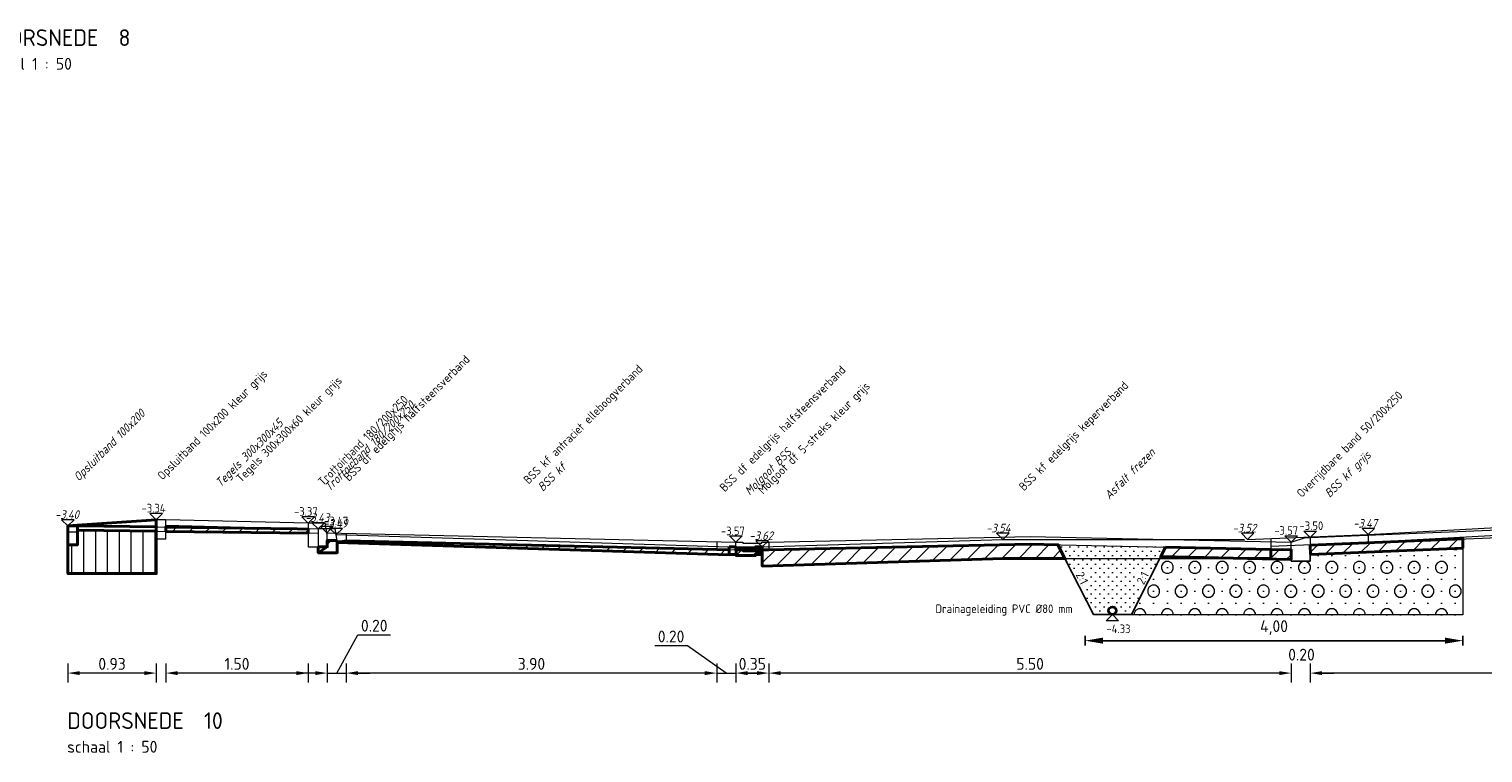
# Model space of a CAD drawing. Header units: metres. Extents: x 162359 to 162848, y 502589 to 502892.
# Tile 7 of 49: x 162811 to 162827, y 502681 to 502689. Entities that reach past the tile are written whole.
import ezdxf

# ---------------------------------------------------------------- set-up
doc = ezdxf.new("R2010")
doc.units = ezdxf.units.M
doc.linetypes.add('DGN2', pattern=[10.152526, 5.076263, -5.076263])
doc.linetypes.add('DGN3', pattern=[15.22879, 10.152526, -5.076263])
for name, color, linetype, lineweight in [('B-BH-GR-BOOM-S 3de grootte -granulaat', 7, 'Continuous', 120), ('DD-LIJNDIKTE25', 7, 'Continuous', 13), ('N-BH-GW-GROND_ZAND_CUNETZAND-WERK-A', 7, 'Continuous', 40), ('N-WB-TEKST18', 7, 'Continuous', 13), ('N-WE-GR-BOMENGROND-A-50', 32, 'Continuous', 18), ('N-WE-GW-GROND_ZAND_DRAINEERZAND-AD-200', 7, 'Continuous', 18), ('N-WE-GW-OPHOGING-WERK-A-50', 92, 'Continuous', 18), ('N-WE-VH-VERHARDING-M', 7, 'Continuous', 13), ('V-BH-VH-KANTOPSLUITING_TROTTOIRBAND-SD', 6, 'Continuous', 30), ('V-WB-VERHARDING-MATERIAALGRENS', 6, 'DGN2', 0), ('X-XX-AL-DETAIL1-GD', 7, 'Continuous', 25), ('X-XX-AL-M', 7, 'Continuous', 18), ('X-XX-AL-T18', 10, 'Continuous', 18), ('X-XX-AL-T25', 7, 'Continuous', 25), ('X-XX-AL-T35', 50, 'Continuous', 35)]:
    doc.layers.add(name, color=color, linetype=linetype, lineweight=lineweight)
doc.layers.add('N-WE-VH-VERHARDING_FUNDERING_BOMENGRANULAAT-A', color=32, linetype='Continuous', lineweight=13, true_color=0xbd5e00)
doc.styles.add('ISO', font='isocp3.shx', dxfattribs={"height": 0.36})
doc.styles.add('NLCS-ISO-M50-T18', font='NLCS-ISO.ttf', dxfattribs={"height": 0.09})
doc.styles.add('NLCS-ISO-M50-T25', font='NLCS-ISO.ttf', dxfattribs={"height": 0.125})
doc.styles.add('NLCS-ISO-M50-T35', font='NLCS-ISO.ttf', dxfattribs={"height": 0.175})
doc.styles.add('StyleNLCS-ISO', font='NLCS-ISO.ttf')
doc.dimstyles.new('NLCS-M50-T25-PIJL_L2_H2', dxfattribs={"dimscale": 0.05, "dimtxt": 2.5, "dimasz": 2.5, "dimexe": 2, "dimexo": 2, "dimgap": 0.7, "dimtad": 1, "dimzin": 0, "dimdsep": 46, "dimtxsty": 'NLCS-ISO-M50-T25', "dimcen": 0, "dimdle": 2, "dimclrd": 256, "dimclre": 256, "dimclrt": 256, "dimazin": 0, "dimtfac": 1, "dimtdec": 3, "dimtofl": 0, "dimtmove": 0, "dimatfit": 3, "dimfxl": 2, "dimfxlon": 1, "dimtfillclr": 256, "dimtolj": 1, "dimtzin": 0, "dimlwd": -1, "dimlwe": -1, "dimarcsym": 0})
doc.dimstyles.new('NLCS-T25-PIJL', dxfattribs={"dimscale": 20, "dimtxt": 0.0025, "dimasz": 0.00375, "dimexe": 0.001, "dimexo": 0.001, "dimgap": 0.00125, "dimtad": 1, "dimzin": 3, "dimtxsty": 'StyleNLCS-ISO', "dimsah": 1, "dimcen": 0, "dimadec": 0, "dimazin": 3, "dimtfac": 1, "dimtmove": 2, "dimatfit": 3, "dimfxl": 0.001, "dimfxlon": 1, "dimtolj": 1, "dimtzin": 0, "dimarcsym": 0})
pattern_1 = [(225, (0, 0), (0.088388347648, -0.088388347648), [])]

# ---------------------------------------------------------------- blocks, each defined once
blk = doc.blocks.new('*D140')
at = {"layer": 'X-XX-AL-M', "transparency": 16777216}
for p, q in [((162812.737, 502682.115), (162812.737, 502681.915)), ((162814.237, 502682.115), (162814.237, 502681.915)), ((162814.112, 502682.015), (162812.862, 502682.015))]:
    blk.add_line(p, q, dxfattribs=at)
for points in [[(162812.862, 502682.035), (162812.862, 502681.994), (162812.737, 502682.015)], [(162814.112, 502682.035), (162814.112, 502681.994), (162814.237, 502682.015)]]:
    blk.add_solid(points, dxfattribs=at)
at = {"layer": 'X-XX-AL-M', "transparency": 16777216, "insert": (162813.487, 502682.112), "char_height": 0.125, "attachment_point": 5, "style": 'NLCS-ISO-M50-T25'}
blk.add_mtext('\\A1;1.50', dxfattribs=at)
blk = doc.blocks.new('*D141')
at = {"layer": 'X-XX-AL-M', "transparency": 16777216}
for p, q in [((162811.707, 502682.115), (162811.707, 502681.915)), ((162812.637, 502682.115), (162812.637, 502681.915)), ((162812.512, 502682.015), (162811.832, 502682.015))]:
    blk.add_line(p, q, dxfattribs=at)
for points in [[(162811.832, 502682.035), (162811.832, 502681.994), (162811.707, 502682.015)], [(162812.512, 502682.035), (162812.512, 502681.994), (162812.637, 502682.015)]]:
    blk.add_solid(points, dxfattribs=at)
at = {"layer": 'X-XX-AL-M', "transparency": 16777216, "insert": (162812.172, 502682.112), "char_height": 0.125, "attachment_point": 5, "style": 'NLCS-ISO-M50-T25'}
blk.add_mtext('\\A1;0.93', dxfattribs=at)
blk = doc.blocks.new('*D142')
at = {"layer": 'X-XX-AL-M', "transparency": 16777216}
for p, q in [((162814.537, 502682.015), (162814.76, 502682.417)), ((162814.76, 502682.417), (162815.105, 502682.417)), ((162814.437, 502682.115), (162814.437, 502681.915)), ((162814.637, 502682.115), (162814.637, 502681.915)), ((162814.312, 502682.015), (162814.187, 502682.015)), ((162814.437, 502682.015), (162814.637, 502682.015)), ((162814.762, 502682.015), (162814.887, 502682.015))]:
    blk.add_line(p, q, dxfattribs=at)
for points in [[(162814.312, 502682.035), (162814.312, 502681.994), (162814.437, 502682.015)], [(162814.762, 502682.035), (162814.762, 502681.994), (162814.637, 502682.015)]]:
    blk.add_solid(points, dxfattribs=at)
at = {"layer": 'X-XX-AL-M', "transparency": 16777216, "insert": (162814.932, 502682.514), "char_height": 0.125, "attachment_point": 5, "style": 'NLCS-ISO-M50-T25'}
blk.add_mtext('\\A1;0.20', dxfattribs=at)
blk = doc.blocks.new('*D143')
at = {"layer": 'X-XX-AL-M', "transparency": 16777216}
for p, q in [((162814.637, 502682.115), (162814.637, 502681.915)), ((162818.537, 502682.115), (162818.537, 502681.915)), ((162818.412, 502682.015), (162814.762, 502682.015))]:
    blk.add_line(p, q, dxfattribs=at)
for points in [[(162814.762, 502682.035), (162814.762, 502681.994), (162814.637, 502682.015)], [(162818.412, 502682.035), (162818.412, 502681.994), (162818.537, 502682.015)]]:
    blk.add_solid(points, dxfattribs=at)
at = {"layer": 'X-XX-AL-M', "transparency": 16777216, "insert": (162816.587, 502682.112), "char_height": 0.125, "attachment_point": 5, "style": 'NLCS-ISO-M50-T25'}
blk.add_mtext('\\A1;3.90', dxfattribs=at)
blk = doc.blocks.new('*D144')
at = {"layer": 'X-XX-AL-M', "transparency": 16777216}
for p, q in [((162818.23, 502682.303), (162817.885, 502682.303)), ((162818.637, 502682.015), (162818.23, 502682.303)), ((162818.537, 502682.115), (162818.537, 502681.915)), ((162818.737, 502682.115), (162818.737, 502681.915)), ((162818.412, 502682.015), (162818.287, 502682.015)), ((162818.537, 502682.015), (162818.737, 502682.015)), ((162818.862, 502682.015), (162818.987, 502682.015))]:
    blk.add_line(p, q, dxfattribs=at)
for points in [[(162818.412, 502682.035), (162818.412, 502681.994), (162818.537, 502682.015)], [(162818.862, 502682.035), (162818.862, 502681.994), (162818.737, 502682.015)]]:
    blk.add_solid(points, dxfattribs=at)
at = {"layer": 'X-XX-AL-M', "transparency": 16777216, "insert": (162818.057, 502682.4), "char_height": 0.125, "attachment_point": 5, "style": 'NLCS-ISO-M50-T25'}
blk.add_mtext('\\A1;0.20', dxfattribs=at)
blk = doc.blocks.new('*D145')
at = {"layer": 'X-XX-AL-M', "transparency": 16777216}
for p, q in [((162818.737, 502682.115), (162818.737, 502681.915)), ((162819.087, 502682.115), (162819.087, 502681.915)), ((162818.962, 502682.015), (162818.862, 502682.015))]:
    blk.add_line(p, q, dxfattribs=at)
for points in [[(162818.862, 502682.035), (162818.862, 502681.994), (162818.737, 502682.015)], [(162818.962, 502682.035), (162818.962, 502681.994), (162819.087, 502682.015)]]:
    blk.add_solid(points, dxfattribs=at)
at = {"layer": 'X-XX-AL-M', "transparency": 16777216, "insert": (162818.912, 502682.112), "char_height": 0.125, "attachment_point": 5, "style": 'NLCS-ISO-M50-T25'}
blk.add_mtext('\\A1;0.35', dxfattribs=at)
blk = doc.blocks.new('*D146')
at = {"layer": 'X-XX-AL-M', "transparency": 16777216}
for p, q in [((162819.087, 502682.115), (162819.087, 502681.915)), ((162824.585, 502682.115), (162824.585, 502681.915)), ((162824.46, 502682.015), (162819.212, 502682.015))]:
    blk.add_line(p, q, dxfattribs=at)
for points in [[(162819.212, 502682.035), (162819.212, 502681.994), (162819.087, 502682.015)], [(162824.46, 502682.035), (162824.46, 502681.994), (162824.585, 502682.015)]]:
    blk.add_solid(points, dxfattribs=at)
at = {"layer": 'X-XX-AL-M', "transparency": 16777216, "insert": (162821.836, 502682.112), "char_height": 0.125, "attachment_point": 5, "style": 'NLCS-ISO-M50-T25'}
blk.add_mtext('\\A1;5.50', dxfattribs=at)
blk = doc.blocks.new('*D147')
at = {"layer": 'X-XX-AL-M', "transparency": 16777216}
for p, q in [((162824.585, 502682.115), (162824.585, 502681.915)), ((162824.785, 502682.115), (162824.785, 502681.915)), ((162824.46, 502682.015), (162824.335, 502682.015)), ((162824.91, 502682.015), (162825.035, 502682.015))]:
    blk.add_line(p, q, dxfattribs=at)
for points in [[(162824.46, 502682.035), (162824.46, 502681.994), (162824.585, 502682.015)], [(162824.91, 502682.035), (162824.91, 502681.994), (162824.785, 502682.015)]]:
    blk.add_solid(points, dxfattribs=at)
at = {"layer": 'X-XX-AL-M', "transparency": 16777216, "insert": (162824.693, 502682.209), "char_height": 0.125, "attachment_point": 5, "style": 'NLCS-ISO-M50-T25'}
blk.add_mtext('\\A1;0.20', dxfattribs=at)
blk = doc.blocks.new('*D148')
at = {"layer": 'X-XX-AL-M', "transparency": 16777216}
for p, q in [((162824.785, 502682.115), (162824.785, 502681.915)), ((162828.891, 502682.115), (162828.891, 502681.915)), ((162828.766, 502682.015), (162824.91, 502682.015))]:
    blk.add_line(p, q, dxfattribs=at)
for points in [[(162824.91, 502682.035), (162824.91, 502681.994), (162824.785, 502682.015)], [(162828.766, 502682.035), (162828.766, 502681.994), (162828.891, 502682.015)]]:
    blk.add_solid(points, dxfattribs=at)
at = {"layer": 'X-XX-AL-M', "transparency": 16777216, "insert": (162826.838, 502682.112), "char_height": 0.125, "attachment_point": 5, "style": 'NLCS-ISO-M50-T25'}
blk.add_mtext('\\A1;4.11', dxfattribs=at)
blk = doc.blocks.new('*D149')
at = {"layer": 'X-XX-AL-M', "color": 0, "lineweight": -2, "transparency": 16777216}
for p, q in [((162822.415, 502682.406), (162822.415, 502682.306)), ((162826.205, 502682.356), (162822.602, 502682.356)), ((162826.393, 502682.406), (162826.393, 502682.306))]:
    blk.add_line(p, q, dxfattribs=at)
at = {"layer": 'X-XX-AL-M', "color": 0, "transparency": 16777216}
for points in [[(162822.602, 502682.388), (162822.602, 502682.325), (162822.415, 502682.356)], [(162826.205, 502682.388), (162826.205, 502682.325), (162826.393, 502682.356)]]:
    blk.add_solid(points, dxfattribs=at)
at = {"layer": 'X-XX-AL-M', "color": 7, "transparency": 16777216, "insert": (162824.404, 502682.494), "char_height": 0.125, "attachment_point": 5, "style": 'StyleNLCS-ISO'}
blk.add_mtext('\\A1;4,00', dxfattribs=at)

msp = doc.modelspace()

# ---------------------------------------------------------------- hatches: boundary and pattern name
at = {"layer": 'N-WE-GR-BOMENGROND-A-50'}
h = msp.add_hatch(dxfattribs=at)
h.set_pattern_fill('AGR-BOMENGROND-SO', color=256, scale=0.05, pattern_type=2)
h.set_pattern_definition([(0, (162822.41481, 502682.62733), (0, 0.125), [0, -0.1443375]), (0, (162822.39807, 502682.56483), (0.144338, 0.25), [0.033494, -0.255181]), (30, (162822.43156, 502682.56483), (0.1443376, 0.25), [0.033494, -0.466506]), (60, (162822.46057, 502682.58158), (-0.144338, 0.25), [0.033494, -0.255181]), (90, (162822.47731, 502682.61058), (-0.1443375, 0.25), [0.033494, -0.466506]), (120, (162822.47731, 502682.64408), (-0.288675, -6e-08), [0.033494, -0.255181]), (150, (162822.46057, 502682.67308), (-0.288675, 6e-08), [0.033494, -0.466506]), (180, (162822.43156, 502682.68983), (-0.144338, -0.25), [0.033494, -0.255181]), (210, (162822.39807, 502682.68983), (-0.1443376, -0.25), [0.033494, -0.466506]), (240, (162822.36906, 502682.67308), (0.144338, -0.25), [0.033494, -0.255181]), (270, (162822.35231, 502682.64408), (0.1443375, -0.25), [0.033494, -0.466506]), (300, (162822.35231, 502682.61058), (0.288675, 6e-08), [0.033494, -0.255181]), (330, (162822.36906, 502682.58158), (0.288675, -6e-08), [0.033494, -0.466506])])
h.paths.add_polyline_path([(162823.202, 502683.222), (162822.902, 502682.633), (162822.902, 502682.627), (162826.393, 502682.627), (162826.393, 502683.328), (162824.785, 502683.261), (162824.785, 502683.192), (162824.585, 502683.192), (162824.585, 502683.311), (162824.583, 502683.212), (162824.125, 502683.222)])
at = {"layer": 'N-WE-GW-GROND_ZAND_DRAINEERZAND-AD-200'}
h = msp.add_hatch(dxfattribs=at)
h.set_pattern_fill('AGW-GROND_ZAND_DRAINZAND-SOD', color=256, scale=0.05, pattern_type=2)
h.set_pattern_definition([(45, (10.07774, -22.729784), (-0.044901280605, 0.044901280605), [0, -0.0635])])
h.paths.add_polyline_path([(162823.264, 502683.343), (162822.428, 502683.357), (162822.136, 502683.351), (162822.502, 502682.633), (162822.702, 502682.633), (162822.902, 502682.633)])
at = {"layer": 'N-WE-GW-OPHOGING-WERK-A-50'}
h = msp.add_hatch(dxfattribs=at)
h.set_pattern_fill('AGW-WERK_ONTGRAVEN-SO', color=256, scale=0.025, angle=45, pattern_type=2)
h.set_pattern_definition([(180, (0, 0), (-1e-17, -0.125), [])])
h.paths.add_polyline_path([(162811.807, 502683.363), (162811.707, 502683.363), (162811.707, 502683.563), (162811.807, 502683.563)])
h = msp.add_hatch(dxfattribs=at)
h.set_pattern_fill('AGW-WERK_ONTGRAVEN-SO', color=256, scale=0.025, angle=315, pattern_type=2)
h.set_pattern_definition([(90, (0, 0), (-0.125, 5e-12), [])])
h.paths.add_polyline_path([(162812.637, 502683.508), (162812.637, 502683.062), (162811.707, 502683.062), (162811.707, 502683.363), (162811.807, 502683.363), (162811.807, 502683.518)])
h = msp.add_hatch(dxfattribs=at)
h.set_pattern_fill('AGW-WERK_ONTGRAVEN-SO', color=256, scale=0.025, angle=90, pattern_type=2)
h.set_pattern_definition(pattern_1)
h.paths.add_polyline_path([(162812.737, 502683.506), (162812.737, 502683.551), (162814.122, 502683.534), (162814.237, 502683.531), (162814.237, 502683.488)])
h = msp.add_hatch(dxfattribs=at)
h.set_pattern_fill('AGW-WERK_ONTGRAVEN-SO', color=256, scale=0.025, angle=90, pattern_type=2)
h.set_pattern_definition(pattern_1)
h.paths.add_polyline_path([(162826.393, 502683.328), (162824.789, 502683.262), (162824.785, 502683.361), (162826.393, 502683.428)])
h = msp.add_hatch(dxfattribs=at)
h.set_pattern_fill('AGW-WERK_ONTGRAVEN-SO', color=256, scale=0.025, angle=90, pattern_type=2)
h.set_pattern_definition(pattern_1)
h.paths.add_polyline_path([(162814.542, 502683.409), (162814.542, 502683.282), (162814.342, 502683.282), (162814.437, 502683.342), (162814.437, 502683.411)])
h = msp.add_hatch(dxfattribs=at)
h.set_pattern_fill('AGW-WERK_ONTGRAVEN-SO', color=256, scale=0.025, angle=90, pattern_type=2)
h.set_pattern_definition(pattern_1)
h.paths.add_polyline_path([(162818.667, 502683.261), (162814.542, 502683.391), (162814.637, 502683.407), (162818.537, 502683.316), (162818.537, 502683.316), (162818.537, 502683.316), (162818.667, 502683.313)])
h = msp.add_hatch(dxfattribs=at)
h.set_pattern_fill('AGW-WERK_ONTGRAVEN-SO', color=256, scale=0.025, angle=90, pattern_type=2)
h.set_pattern_definition(pattern_1)
h.paths.add_polyline_path([(162818.667, 502683.342), (162818.737, 502683.342), (162818.737, 502683.312), (162818.742, 502683.312), (162818.743, 502683.262), (162818.667, 502683.262)])
h = msp.add_hatch(dxfattribs=at)
h.set_pattern_fill('AGW-WERK_ONTGRAVEN-SO', color=256, scale=0.025, angle=90, pattern_type=2)
h.set_pattern_definition(pattern_1)
h.paths.add_polyline_path([(162818.742, 502683.332), (162818.942, 502683.332), (162819.014, 502683.312), (162819.014, 502683.302), (162818.814, 502683.302), (162818.814, 502683.312), (162818.742, 502683.312)])
h = msp.add_hatch(dxfattribs=at)
h.set_pattern_fill('AGW-WERK_ONTGRAVEN-SO', color=256, scale=0.025, angle=90, pattern_type=2)
h.set_pattern_definition(pattern_1)
h.paths.add_polyline_path([(162818.943, 502683.262), (162818.943, 502683.252), (162818.743, 502683.252), (162818.743, 502683.262), (162818.742, 502683.312), (162818.814, 502683.312), (162818.814, 502683.302), (162819.014, 502683.302)])
h = msp.add_hatch(dxfattribs=at)
h.set_pattern_fill('AGW-WERK_ONTGRAVEN-SO', color=256, scale=0.025, angle=90, pattern_type=2)
h.set_pattern_definition(pattern_1)
h.paths.add_polyline_path([(162822.202, 502683.222), (162822.129, 502683.365), (162821.836, 502683.371), (162819.087, 502683.311), (162819.087, 502683.312), (162819.017, 502683.312), (162819.017, 502683.141), (162821.552, 502683.222)])
h.paths.add_polyline_path([(162823.262, 502683.34), (162823.212, 502683.241), (162824.125, 502683.222), (162824.37, 502683.222), (162824.37, 502683.316)])
h = msp.add_hatch(dxfattribs=at)
h.set_pattern_fill('AGW-WERK_ONTGRAVEN-SO', color=256, scale=0.025, angle=90, pattern_type=2)
h.set_pattern_definition(pattern_1)
h.paths.add_polyline_path([(162824.37, 502683.222), (162824.37, 502683.316), (162824.585, 502683.311), (162824.583, 502683.212), (162824.125, 502683.222)])

# ---------------------------------------------------------------- linework, layer by layer
at = {"layer": 'B-BH-GR-BOOM-S 3de grootte -granulaat', "color": 41, "linetype": 'DGN3', "lineweight": 13, "true_color": 0xffd4aa}
for p, q in [((162824.789, 502683.262), (162826.393, 502683.328)), ((162826.393, 502683.328), (162826.393, 502682.627)), ((162823.212, 502683.241), (162824.583, 502683.212)), ((162826.393, 502682.627), (162822.902, 502682.627))]:
    msp.add_line(p, q, dxfattribs=at)
at = {"layer": 'DD-LIJNDIKTE25'}
for p, q in [((162814.237, 502683.592), (162812.737, 502683.627)), ((162824.785, 502683.442), (162828.891, 502683.612)), ((162814.237, 502683.531), (162812.737, 502683.567)), ((162814.434, 502683.492), (162818.737, 502683.392)), ((162814.637, 502683.487), (162814.637, 502683.407)), ((162824.785, 502683.361), (162828.891, 502683.531)), ((162826.393, 502683.328), (162826.393, 502683.428)), ((162814.437, 502683.411), (162818.737, 502683.311)), ((162818.537, 502683.396), (162818.537, 502683.316))]:
    msp.add_line(p, q, dxfattribs=at)
at = {"layer": 'DD-LIJNDIKTE25', "flags": 128}
for points in [[(162812.637, 502683.427), (162812.737, 502683.427), (162812.737, 502683.627), (162812.637, 502683.627), (162812.637, 502683.427)], [(162814.437, 502683.472), (162814.417, 502683.592), (162814.237, 502683.592), (162814.237, 502683.342), (162814.437, 502683.342), (162814.437, 502683.472)], [(162819.087, 502683.392), (162821.836, 502683.452), (162824.585, 502683.392)], [(162818.737, 502683.312), (162818.737, 502683.392), (162818.812, 502683.392), (162818.813, 502683.382), (162819.013, 502683.382), (162819.012, 502683.392), (162819.087, 502683.392), (162819.087, 502683.312), (162819.014, 502683.312), (162819.014, 502683.302), (162818.814, 502683.302), (162818.814, 502683.312), (162818.737, 502683.312)], [(162819.087, 502683.311), (162821.836, 502683.371), (162824.585, 502683.311)]]:
    msp.add_lwpolyline(points, dxfattribs=at)
at = {"layer": 'N-BH-GW-GROND_ZAND_CUNETZAND-WERK-A'}
for p, q in [((162811.707, 502683.563), (162812.637, 502683.627)), ((162812.637, 502683.427), (162812.637, 502683.062))]:
    msp.add_line(p, q, dxfattribs=at)
at = {"layer": 'N-BH-GW-GROND_ZAND_CUNETZAND-WERK-A', "flags": 128}
for points in [[(162812.637, 502683.627), (162812.637, 502683.553), (162811.807, 502683.563), (162811.804, 502683.57), (162812.637, 502683.627)], [(162811.807, 502683.363), (162811.707, 502683.363), (162811.707, 502683.563), (162811.807, 502683.563), (162811.807, 502683.363)], [(162812.637, 502683.508), (162812.637, 502683.062), (162811.707, 502683.062), (162811.707, 502683.363), (162811.807, 502683.363), (162811.807, 502683.518), (162812.637, 502683.508)], [(162812.637, 502683.553), (162812.637, 502683.508), (162811.807, 502683.518), (162811.807, 502683.563)], [(162812.737, 502683.506), (162812.737, 502683.551), (162814.122, 502683.534), (162814.237, 502683.531), (162814.237, 502683.488), (162812.737, 502683.506)], [(162826.393, 502683.328), (162824.789, 502683.262), (162824.785, 502683.361), (162826.393, 502683.428), (162826.393, 502683.328)], [(162814.542, 502683.409), (162814.542, 502683.282), (162814.342, 502683.282), (162814.437, 502683.342), (162814.437, 502683.411), (162814.542, 502683.409)], [(162814.437, 502683.342), (162814.342, 502683.282), (162814.342, 502683.342), (162814.437, 502683.342)], [(162818.537, 502683.316), (162818.667, 502683.313), (162818.667, 502683.261), (162814.542, 502683.391), (162814.637, 502683.407), (162818.537, 502683.316), (162818.537, 502683.316)], [(162818.667, 502683.342), (162818.737, 502683.342), (162818.737, 502683.312), (162818.742, 502683.312), (162818.743, 502683.262), (162818.667, 502683.262), (162818.667, 502683.342)], [(162818.742, 502683.312), (162818.742, 502683.332), (162818.942, 502683.332), (162819.014, 502683.312), (162819.014, 502683.302), (162818.814, 502683.302), (162818.814, 502683.312)], [(162818.742, 502683.312), (162818.814, 502683.312)], [(162818.743, 502683.262), (162818.742, 502683.312), (162818.814, 502683.312)], [(162818.942, 502683.332), (162818.942, 502683.342), (162819.017, 502683.342), (162819.017, 502683.312), (162819.014, 502683.312)], [(162819.014, 502683.302), (162819.017, 502683.262), (162818.943, 502683.262), (162819.014, 502683.302)], [(162822.202, 502683.222), (162821.552, 502683.222), (162819.017, 502683.141), (162819.017, 502683.312), (162819.087, 502683.312), (162819.087, 502683.311), (162821.836, 502683.371), (162822.129, 502683.365), (162822.202, 502683.222)], [(162824.125, 502683.222), (162823.212, 502683.241), (162823.262, 502683.34)], [(162823.262, 502683.34), (162824.37, 502683.316), (162824.37, 502683.222)], [(162824.37, 502683.222), (162824.37, 502683.316), (162824.585, 502683.311), (162824.583, 502683.212), (162824.125, 502683.222), (162824.37, 502683.222)], [(162818.943, 502683.262), (162818.943, 502683.252), (162818.743, 502683.252), (162818.743, 502683.262)]]:
    msp.add_lwpolyline(points, dxfattribs=at)
at = {"layer": 'N-WB-TEKST18', "flags": 128}
for points in [[(162812.637, 502683.627), (162812.704, 502683.693), (162812.571, 502683.693), (162812.637, 502683.627)], [(162814.237, 502683.592), (162814.304, 502683.658), (162814.171, 502683.658), (162814.237, 502683.592)], [(162814.434, 502683.492), (162814.5, 502683.558), (162814.368, 502683.558), (162814.434, 502683.492)], [(162818.737, 502683.392), (162818.671, 502683.458), (162818.804, 502683.458), (162818.737, 502683.392)], [(162824.585, 502683.392), (162824.519, 502683.458), (162824.651, 502683.458), (162824.585, 502683.392)], [(162824.785, 502683.442), (162824.719, 502683.508), (162824.851, 502683.508), (162824.785, 502683.442)], [(162822.702, 502682.633), (162822.768, 502682.566), (162822.636, 502682.566), (162822.702, 502682.633)]]:
    msp.add_lwpolyline(points, dxfattribs=at)
at = {"layer": 'N-WE-VH-VERHARDING-M', "ltscale": 0.25, "flags": 128}
msp.add_lwpolyline([(162824.785, 502683.442), (162824.785, 502683.192), (162824.585, 502683.192), (162824.585, 502683.392), (162824.735, 502683.442), (162824.785, 502683.442)], dxfattribs=at)
at = {"layer": 'N-WE-VH-VERHARDING_FUNDERING_BOMENGRANULAAT-A', "flags": 128}
for points in [[(162824.585, 502683.192), (162824.785, 502683.192), (162824.785, 502683.361), (162824.789, 502683.262), (162826.393, 502683.328), (162826.393, 502682.627), (162822.902, 502682.627), (162822.902, 502682.633)], [(162823.212, 502683.241), (162824.583, 502683.212), (162824.585, 502683.311), (162824.585, 502683.192)]]:
    msp.add_lwpolyline(points, dxfattribs=at)
at = {"layer": 'V-BH-VH-KANTOPSLUITING_TROTTOIRBAND-SD', "linetype": 'DGN2', "lineweight": 0}
for p, q in [((162811.807, 502683.563), (162814.342, 502683.532)), ((162811.807, 502683.518), (162814.342, 502683.487)), ((162814.532, 502683.472), (162818.667, 502683.342)), ((162824.37, 502683.431), (162824.37, 502683.351)), ((162825.396, 502683.472), (162825.396, 502683.391)), ((162814.542, 502683.391), (162818.667, 502683.261)), ((162819.017, 502683.342), (162819.017, 502683.141)), ((162824.37, 502683.351), (162824.37, 502683.222))]:
    msp.add_line(p, q, dxfattribs=at)
at = {"layer": 'V-BH-VH-KANTOPSLUITING_TROTTOIRBAND-SD', "linetype": 'DGN2', "lineweight": 0, "flags": 128}
for points in [[(162824.126, 502683.422), (162825.396, 502683.472), (162827.008, 502683.562), (162828.891, 502683.602)], [(162811.707, 502683.363), (162811.807, 502683.363), (162811.807, 502683.563), (162811.707, 502683.563), (162811.707, 502683.363)], [(162814.542, 502683.412), (162814.522, 502683.532), (162814.342, 502683.532), (162814.342, 502683.282), (162814.542, 502683.282), (162814.542, 502683.412)], [(162819.017, 502683.342), (162821.548, 502683.422), (162824.126, 502683.422)], [(162824.37, 502683.351), (162825.4, 502683.392), (162827.011, 502683.482), (162828.892, 502683.522)], [(162819.017, 502683.262), (162818.943, 502683.262), (162818.943, 502683.252), (162818.743, 502683.252), (162818.743, 502683.262), (162818.667, 502683.262), (162818.667, 502683.342), (162818.742, 502683.342), (162818.742, 502683.332), (162818.942, 502683.332), (162818.942, 502683.342), (162819.017, 502683.342)], [(162819.017, 502683.141), (162821.552, 502683.222), (162824.37, 502683.222)]]:
    msp.add_lwpolyline(points, dxfattribs=at)
at = {"layer": 'V-WB-VERHARDING-MATERIAALGRENS', "flags": 128}
for points in [[(162811.707, 502683.563), (162811.773, 502683.629), (162811.641, 502683.629), (162811.707, 502683.563)], [(162814.342, 502683.532), (162814.408, 502683.598), (162814.275, 502683.598), (162814.342, 502683.532)], [(162814.532, 502683.472), (162814.598, 502683.538), (162814.465, 502683.538), (162814.532, 502683.472)], [(162821.548, 502683.422), (162821.615, 502683.488), (162821.482, 502683.488), (162821.548, 502683.422)], [(162824.126, 502683.422), (162824.192, 502683.488), (162824.06, 502683.488), (162824.126, 502683.422)], [(162825.396, 502683.472), (162825.462, 502683.538), (162825.33, 502683.538), (162825.396, 502683.472)], [(162819.017, 502683.342), (162819.083, 502683.408), (162818.95, 502683.408), (162819.017, 502683.342)]]:
    msp.add_lwpolyline(points, dxfattribs=at)
at = {"layer": 'X-XX-AL-DETAIL1-GD', "flags": 128}
msp.add_lwpolyline([(162823.262, 502683.34), (162822.902, 502682.633), (162822.502, 502682.633), (162822.129, 502683.365)], dxfattribs=at)
at = {"layer": 'X-XX-AL-DETAIL1-GD', "color": 3, "lineweight": 35}
msp.add_circle((162822.702, 502682.673), 0.04, dxfattribs=at)

# ---------------------------------------------------------------- texts
at = {"layer": 'N-WB-TEKST18', "char_height": 0.09, "attachment_point": 7, "rotation": 45, "line_spacing_factor": 0.601667, "style": 'ISO'}
for s, insert in [('{\\C256;BSS df edelgrijs halfsteensverband}', (162814.685, 502684.008)), ('{\\C256;Opsluitband 100x200 kleur grijs}', (162812.723, 502684.022)), ('{\\C256;BSS kf antraciet elleboogverband}', (162816.576, 502683.978)), ('{\\C256;BSS df edelgrijs halfsteensverband}', (162818.641, 502683.897)), ('\\pxt19;{\\C256;Tegels 300x300x60 kleur grijs}', (162813.551, 502683.996)), ('{\\C256;Molgoot df 5-streks kleur grijs}', (162819.044, 502683.873)), ('{\\C256;BSS kf edelgrijs keperverband}', (162821.791, 502683.907)), ('{\\C256;Overrijdbare band 50/200x250}', (162824.715, 502683.837)), ('{\\C256;Trottoirband 180/200x250}', (162814.395, 502683.98))]:
    msp.add_mtext(s, dxfattribs=dict(at, insert=insert))
at = {"layer": 'N-WB-TEKST18', "linetype": 'Continuous', "char_height": 0.09, "line_spacing_factor": 0.8, "style": 'ISO'}
for s, insert, attachment_point, rotation in [('{\\Fisocp|c0;\\C256;-3.34}', (162812.736, 502683.796), 3, 360), ('{\\Fisocp|c0;\\C256;-3.37}', (162814.337, 502683.761), 3, 360), ('{\\Fisocp|c0;\\C256;-3.47}', (162814.659, 502683.661), 3, 360), ('{\\Fisocp|c0;\\C256;-3.50}', (162824.672, 502683.611), 1, 0), ('{\\Fisocp|c0;\\C256;-3.57}', (162818.833, 502683.556), 3, 360), ('{\\Fisocp|c0;\\C256;-3.57}', (162824.406, 502683.561), 1, 0), ('{\\Fisocp|c0;-4.33}', (162822.893, 502682.436), 9, 0)]:
    msp.add_mtext(s, dxfattribs=dict(at, insert=insert, attachment_point=attachment_point, rotation=rotation))
at = {"layer": 'N-WB-TEKST18', "insert": (162820.84, 502682.62), "char_height": 0.09, "attachment_point": 7, "line_spacing_factor": 0.601667, "style": 'ISO'}
msp.add_mtext('Drainageleiding PVC %%C80 mm ', dxfattribs=at)
at = {"layer": 'V-WB-VERHARDING-MATERIAALGRENS', "char_height": 0.09, "attachment_point": 7, "line_spacing_factor": 0.8, "style": 'ISO'}
for s, insert, rotation in [('{\\Fisocp|c0;\\Q15;\\C256;Trottoirband 180/200x250}', (162814.462, 502683.92), 45), ('{\\Fisocp|c0;\\Q15;\\C256;Opsluitband 100x200}', (162811.839, 502684.008), 45), ('{\\Fisocp|c0;\\Q15;\\C256;Tegels 300x300x45}', (162813.332, 502683.947), 45), ('{\\Fisocp|c0;\\Q15;\\C256;Molgoot BSS}', (162818.903, 502683.861), 45), ('{\\Fisocp|c0;\\Q15;\\C256;Asfalt frezen}', (162822.671, 502683.836), 45), ('{\\Fisocp|c0;\\Q15;\\C256;BSS kf}', (162816.706, 502683.92), 45), ('{\\Fisocp|c0;\\Q15;\\C256;BSS kf grijs}', (162825.009, 502683.836), 45), ('{\\Fisocp|c0;\\Q15;\\C256;-3.40}', (162811.571, 502683.638), 360), ('{\\Fisocp|c0;\\Q15;\\C256;-3.43}', (162814.205, 502683.606), 360), ('{\\Fisocp|c0;\\Q15;\\C256;-3.49}', (162814.395, 502683.546), 360), ('{\\Fisocp|c0;\\Q15;\\C256;-3.54}', (162821.374, 502683.496), 360), ('{\\Fisocp|c0;\\Q15;\\C256;-3.52}', (162823.966, 502683.496), 360), ('{\\Fisocp|c0;\\Q15;\\C256;-3.47}', (162825.236, 502683.546), 360), ('{\\Fisocp|c0;\\Q15;\\C256;-3.62}', (162818.88, 502683.416), 360)]:
    msp.add_mtext(s, dxfattribs=dict(at, insert=insert, rotation=rotation))
at = {"layer": 'X-XX-AL-T18', "char_height": 0.09, "style": 'NLCS-ISO-M50-T18'}
for insert, attachment_point, rotation in [((162822.393, 502683.093), 1, 297.0012), ((162823.011, 502683.093), 3, 62.9988)]:
    msp.add_mtext_dynamic_manual_height_columns('2:1', width=0.25933, gutter_width=0.45, heights=[0], dxfattribs=dict(at, insert=insert, attachment_point=attachment_point, rotation=rotation))
at = {"layer": 'X-XX-AL-T25', "char_height": 0.125, "attachment_point": 7, "rotation": 360, "line_spacing_factor": 0.8, "style": 'NLCS-ISO-M50-T25'}
for insert in [(162810.8, 502688.365), (162811.7, 502681.177)]:
    msp.add_mtext('{\\C256;schaal 1 : 50}', dxfattribs=dict(at, insert=insert))
at = {"layer": 'X-XX-AL-T35', "char_height": 0.175, "attachment_point": 7, "rotation": 360, "line_spacing_factor": 0.8, "style": 'NLCS-ISO-M50-T35'}
for s, insert in [('{\\C256;DOORSNEDE  8}', (162810.8, 502688.615)), ('{\\C256;DOORSNEDE  10}', (162811.7, 502681.427))]:
    msp.add_mtext(s, dxfattribs=dict(at, insert=insert))

# ---------------------------------------------------------------- dimensions: what is measured, and where the dimension line sits
at = {"layer": 'X-XX-AL-M'}
for base, p1, p2, angle, picture, middle in [((162812.737, 502682.015), (162814.237, 502683.342), (162812.737, 502683.427), 360, '*D140', (162813.487, 502682.112)), ((162811.707, 502682.015), (162812.637, 502682.68), (162811.707, 502682.816), 0, '*D141', (162812.172, 502682.112)), ((162819.087, 502682.015), (162824.585, 502682.924), (162819.087, 502682.924), 0, '*D146', (162821.836, 502682.112)), ((162824.785, 502682.015), (162828.891, 502682.906), (162824.785, 502682.946), 360, '*D148', (162826.838, 502682.112)), ((162818.737, 502682.015), (162819.087, 502682.503), (162818.737, 502682.503), 360, '*D145', (162818.912, 502682.112)), ((162814.637, 502682.015), (162818.537, 502682.364), (162814.637, 502682.375), 360, '*D143', (162816.587, 502682.112))]:
    dim = msp.add_linear_dim(base=base, p1=p1, p2=p2, angle=angle, dimstyle='NLCS-M50-T25-PIJL_L2_H2', dxfattribs=at)
    dim.commit()
    dim.dimension.update_dxf_attribs({"geometry": picture, "text_midpoint": middle})
for base, p1, p2, angle, override, picture, middle in [((162824.585, 502682.015), (162824.785, 502682.817), (162824.585, 502682.767), 360, {"dimtmove": 2}, '*D147', (162824.693, 502682.209)), ((162814.637, 502682.015), (162814.437, 502682.543), (162814.637, 502682.543), 0, {"dimtmove": 1}, '*D142', (162814.795, 502682.417)), ((162818.737, 502682.015), (162818.537, 502682.221), (162818.737, 502682.217), 0, {"dimtmove": 1}, '*D144', (162818.195, 502682.303))]:
    dim = msp.add_linear_dim(base=base, p1=p1, p2=p2, angle=angle, dimstyle='NLCS-M50-T25-PIJL_L2_H2', override=override, dxfattribs=at)
    dim.commit()
    dim.dimension.update_dxf_attribs({"geometry": picture, "text_midpoint": middle, "dimtype": 160})
dim = msp.add_linear_dim(base=(162822.415, 502682.356), p1=(162826.393, 502682.627), p2=(162822.415, 502682.627), angle=0, text='4,00', dimstyle='NLCS-T25-PIJL', override={"dimscale": 1, "dimtxt": 0.125, "dimasz": 0.1875, "dimexe": 0.05, "dimgap": 0.0625, "dimclrt": 7, "dimfxl": 0.05, "dimfrac": 1}, dxfattribs=at)
dim.commit()
dim.dimension.update_dxf_attribs({"geometry": '*D149', "text_midpoint": (162824.404, 502682.494)})

doc.saveas('drawing.dxf')
